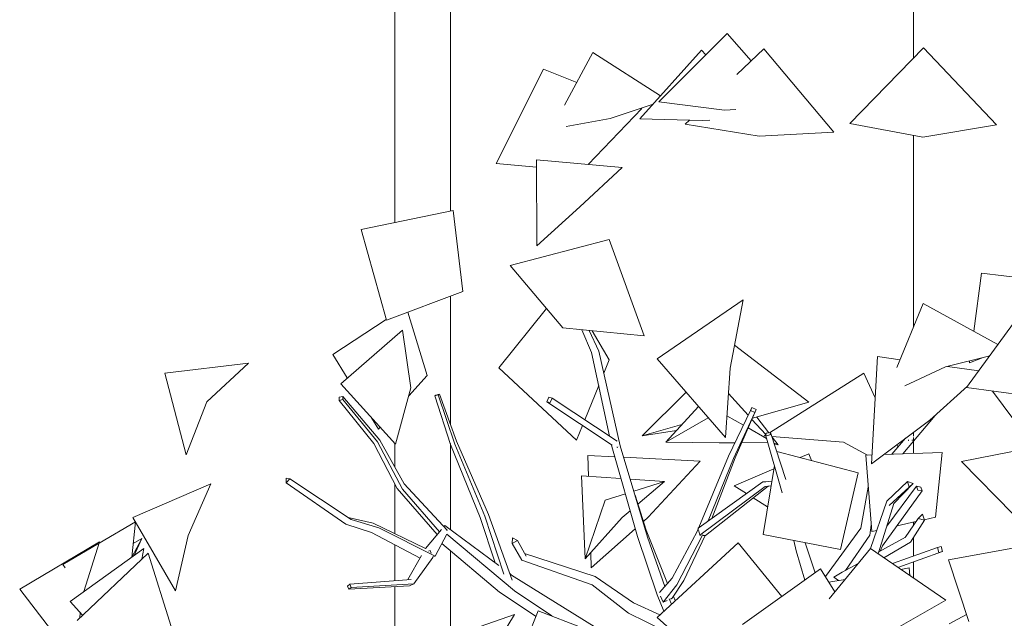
# Model space of a CAD drawing. Header units: millimetres. Extents: x -2624 to 101766, y -16 to 109490.
# Tile 9 of 153: x 97629 to 100286, y 32184 to 33800. Entities that reach past the tile are written whole.
import ezdxf

# ---------------------------------------------------------------- set-up
doc = ezdxf.new("R2010")
doc.units = ezdxf.units.MM
doc.header["$MEASUREMENT"] = 0
for name, color, linetype in [('Nouveau_Terrain _ Modifié.Terrain', 7, 'Continuous'), ('Nouveau_VRD _ Voirie 3d.VRD', 7, 'Continuous'), ('Nouveau_VRD _ Végétation.VRD', 7, 'Continuous'), ('VRD _ Bordure.VRD', 7, 'Continuous')]:
    doc.layers.add(name, color=color, linetype=linetype)

# ---------------------------------------------------------------- blocks, each defined once
blk = doc.blocks.new('Élément de coupe_26')
at = {"layer": 'Nouveau_Terrain _ Modifié.Terrain', "color": 7, "linetype": 'Continuous', "lineweight": 15}
for p, q in [((100041.3, 33696), (100041.3, 36904.3)), ((100041.3, 32970.9), (100041.3, 33488.1)), ((100041.3, 32629.3), (100041.3, 32662.5)), ((100041.3, 32435.8), (100041.3, 32443.8)), ((100041.3, 32352.2), (100041.3, 32402.2)), ((100041.3, 32292.7), (100041.3, 32336.6))]:
    blk.add_line(p, q, dxfattribs=at)
blk = doc.blocks.new('Élément de coupe_32')
at = {"layer": 'VRD _ Bordure.VRD', "color": 7, "linetype": 'Continuous', "lineweight": 15}
for p, q in [((98791.3, 34075.1), (98791.3, 33283.9)), ((98791.3, 33054.2), (98791.3, 32707.9)), ((98791.3, 32655.8), (98791.3, 32424.3)), ((98791.3, 32366.6), (98791.3, 32140.6))]:
    blk.add_line(p, q, dxfattribs=at)
blk = doc.blocks.new('Élément de coupe_54')
at = {"layer": 'Nouveau_VRD _ Voirie 3d.VRD', "color": 251, "linetype": 'Continuous', "lineweight": 15, "true_color": 0x6a6a6a}
for p, q in [((98641.3, 33252.7), (98641.3, 37530.1)), ((98641.3, 32593), (98641.3, 32657)), ((98641.3, 32412.6), (98641.3, 32547.1)), ((98641.3, 32285.9), (98641.3, 32382.7)), ((98641.3, 31791.7), (98641.3, 32269.6))]:
    blk.add_line(p, q, dxfattribs=at)
blk = doc.blocks.new('Élément de coupe_1480')
at = {"layer": 'Nouveau_VRD _ Végétation.VRD', "color": 7, "linetype": 'Continuous', "lineweight": 15}
for p, q in [((99354.1, 33578.2), (99538.1, 33763.4)), ((99538.1, 33763.4), (99603, 33689.3)), ((99564.8, 33652.7), (99637, 33722)), ((99637, 33722), (99826.6, 33496.8)), ((99869.4, 33519.8), (100068.7, 33724)), ((100068.7, 33724), (100265, 33516.9)), ((99099.7, 33569.7), (99176.1, 33712)), ((99176.1, 33712), (99358.6, 33595.2)), ((99302.6, 33533), (99469.4, 33718.3)), ((99469.4, 33718.3), (99481, 33705.9)), ((99043.1, 33666.8), (98914.7, 33411.7)), ((99043.1, 33666.8), (99132.6, 33631)), ((99338.4, 33572.7), (99222.5, 33533.3)), ((99354.1, 33578.2), (99531.5, 33555.9)), ((99308.2, 33560.7), (99163.5, 33409.5)), ((99305.9, 33561.6), (99308.2, 33560.7)), ((99561.6, 33557.8), (99531.5, 33555.9)), ((99104, 33511.6), (99222.5, 33533.3)), ((99302.6, 33533), (99471.1, 33528.5)), ((99424.7, 33518.1), (99436.4, 33529.4)), ((99424.7, 33518.1), (99624.5, 33485.9)), ((99491.2, 33529.3), (99471.1, 33528.5)), ((99869.4, 33519.8), (100066.9, 33483.4)), ((100265, 33516.9), (100066.9, 33483.4)), ((99826.6, 33496.8), (99624.5, 33485.9)), ((98914.7, 33411.7), (99023.7, 33402.6)), ((99024.5, 33189.6), (99023.6, 33422.4)), ((99023.6, 33422.4), (99255.4, 33401)), ((99255.4, 33401), (99140.4, 33294.9)), ((98550.6, 33233.9), (98799.2, 33285.5)), ((98799.2, 33285.5), (98824.8, 33066.8)), ((99024.5, 33189.6), (99140.4, 33294.9)), ((98550.6, 33233.9), (98618.8, 32989.2)), ((98952.7, 33136.5), (99219.9, 33206.7)), ((99219.9, 33206.7), (99314.2, 32947)), ((98952.7, 33136.5), (99094.8, 32968)), ((100203.7, 32959.2), (100225, 33116)), ((100225, 33116), (100390.8, 33096.3)), ((98618.8, 32989.2), (98824.8, 33066.8)), ((99349.8, 32884.6), (99581.3, 33043.9)), ((99581.3, 33043.9), (99546.4, 32859.4)), ((99996.6, 32861.2), (100067.2, 33034.4)), ((100067.2, 33034.4), (100269, 32923.2)), ((98676.5, 33010.9), (98728.4, 32839.3)), ((98922.1, 32860.1), (99050.5, 33020.6)), ((98474.5, 32896.6), (98618.3, 32990.6)), ((100184.3, 32807.1), (100311.1, 32980.9)), ((98495.3, 32817.6), (98662.3, 32961.8)), ((98662.3, 32961.8), (98684.8, 32806.2)), ((99314.2, 32947), (99094.8, 32968)), ((99172.7, 32901.6), (99146, 32963.1)), ((99191.6, 32905), (99165.7, 32961.2)), ((99173.8, 32960.4), (99220, 32882)), ((99221.2, 32675.7), (99172.7, 32901.6)), ((99250, 32650.2), (99191.6, 32905)), ((99558.1, 32921.2), (99759.2, 32768.2)), ((98020.9, 32845.6), (98246.9, 32873.4)), ((98246.9, 32873.4), (98133.8, 32768.8)), ((98474.5, 32896.6), (98513.2, 32833.1)), ((99205.3, 32845.6), (99220, 32882)), ((99533.6, 32672), (99349.8, 32884.6)), ((99928.1, 32601.6), (99944.1, 32890.8)), ((99944.1, 32890.8), (100005.2, 32882.3)), ((100246.9, 32893), (100127.8, 32863.2)), ((100192.1, 32873.9), (100229.2, 32888.5)), ((100192.1, 32873.9), (100192.8, 32879.4)), ((98078.1, 32625.2), (98020.9, 32845.6)), ((98922.1, 32860.1), (99131.8, 32664.9)), ((99533.6, 32672), (99546.4, 32859.4)), ((99652.5, 32685.4), (99907.3, 32846.2)), ((99907.3, 32846.2), (99938, 32779.8)), ((100017.5, 32811.9), (100127.8, 32863.2)), ((100132.7, 32864.4), (100217.4, 32852.5)), ((98643.7, 32654.3), (98495.3, 32817.6)), ((98679.1, 32785), (98728.4, 32839.3)), ((98643.7, 32654.3), (98684.8, 32806.2)), ((99154.3, 32720.3), (99191.8, 32812.6)), ((99309.1, 32677.2), (99427.4, 32794.9)), ((99541.8, 32791.1), (99595.2, 32732.4)), ((100187.1, 32810.9), (100085.5, 32718.9)), ((100184.3, 32807.1), (100344.3, 32786.1)), ((100254.4, 32797.9), (100340.4, 32681.6)), ((98078.1, 32625.2), (98133.8, 32768.8)), ((98491.4, 32780.9), (98491.3, 32772.4)), ((98491.3, 32772.4), (98500.7, 32775)), ((98585.2, 32656), (98491.3, 32772.4)), ((98500.8, 32783.5), (98491.4, 32780.9)), ((98500.7, 32775), (98500.8, 32783.5)), ((98594.8, 32660.5), (98500.7, 32775)), ((98601.2, 32664.8), (98500.8, 32783.5)), ((98749, 32784.7), (98758.3, 32787.5)), ((98752.3, 32786.7), (98749, 32784.7)), ((98792, 32653.9), (98749, 32784.7)), ((98761.6, 32789.6), (98752.3, 32786.7)), ((98758.3, 32787.5), (98761.6, 32789.6)), ((98803.6, 32654.6), (98758.3, 32787.5)), ((98807.7, 32662.9), (98761.6, 32789.6)), ((99056.9, 32780.9), (99051.6, 32768.7)), ((99051.6, 32768.7), (99061.1, 32766.5)), ((99227.8, 32651.4), (99051.6, 32768.7)), ((99066.4, 32778.8), (99056.9, 32780.9)), ((99061.1, 32766.5), (99066.4, 32778.8)), ((99241.7, 32662.1), (99066.4, 32778.8)), ((99759.2, 32768.2), (99606.5, 32724.4)), ((99373, 32660.1), (99460.8, 32756.3)), ((99542, 32622), (99601.4, 32745.1)), ((99555.9, 32615.8), (99613.1, 32739.8)), ((99559.7, 32617.1), (99616.7, 32747.6)), ((99601, 32744.4), (99604.9, 32753)), ((99604.9, 32753), (99601.4, 32745.1)), ((99601.4, 32745.1), (99613.1, 32739.8)), ((99616.7, 32747.6), (99604.9, 32753)), ((99613.1, 32739.8), (99616.7, 32747.6)), ((98578.8, 32725.7), (98597.5, 32695.2)), ((99373, 32660.1), (99487.2, 32725.7)), ((99582.2, 32705.4), (99537.7, 32731.1)), ((99605.2, 32721.4), (99642.8, 32680.2)), ((99618.1, 32727.7), (99650.6, 32685.1)), ((99928.1, 32601.6), (100085.5, 32718.9)), ((100012.5, 32628.2), (100099.6, 32731.6)), ((98597.5, 32695.2), (98602, 32700.2)), ((99131.8, 32664.9), (99147.9, 32704.5)), ((99309.1, 32677.2), (99416.2, 32707.5)), ((99401.6, 32691.4), (99309.1, 32677.2)), ((99644.5, 32669.6), (99595, 32698.1)), ((99655.7, 32686.1), (99643.2, 32683.7)), ((99654.8, 32679.3), (99655.7, 32686.1)), ((99696.6, 32559.2), (99655.7, 32686.1)), ((100041.4, 32675.7), (100041.4, 32686.1)), ((98662.1, 32533.2), (98594.8, 32660.5)), ((98666.7, 32547.6), (98601.2, 32664.8)), ((98893.9, 32464.3), (98807.7, 32662.9)), ((99517.1, 32657.6), (99373, 32660.1)), ((99517.1, 32657.6), (99559.5, 32658.3)), ((99577.8, 32658.6), (99647.3, 32659.7)), ((99638.2, 32676.5), (99642.6, 32679.3)), ((99638.2, 32676.5), (99642.6, 32676.1)), ((99643.2, 32683.7), (99642.3, 32677)), ((99642.3, 32677), (99654.8, 32679.3)), ((99686.9, 32523.2), (99642.3, 32677)), ((99659.3, 32674.8), (99852.2, 32660.1)), ((99659.9, 32673), (99675.6, 32652.4)), ((99917, 32624.8), (99852.2, 32660.1)), ((99982.8, 32627.2), (100020.1, 32670.2)), ((100027.5, 32666.2), (100027.8, 32664.5)), ((100027.8, 32664.5), (100029, 32664.6)), ((100036.7, 32665.2), (100041.3, 32665.6)), ((100041.3, 32665.6), (100041.3, 32672.8)), ((98648, 32534.3), (98585.2, 32656)), ((98872.2, 32456.7), (98792, 32653.9)), ((98884, 32459.9), (98803.6, 32654.6)), ((99227.2, 32648.2), (99226.3, 32652.4)), ((99296.4, 32405.4), (99227.2, 32648.2)), ((99241, 32646.1), (99242.5, 32645.8)), ((99242.5, 32645.8), (99243.1, 32647.1)), ((99323.6, 32403.6), (99250, 32650.2)), ((99675.6, 32652.4), (99665.1, 32657)), ((99665.6, 32655.4), (99675.6, 32652.4)), ((99672.2, 32635), (99891.9, 32576.9)), ((99961.3, 32626.4), (100118.7, 32632.1)), ((99996.6, 32652.7), (99999.5, 32646.4)), ((100118.7, 32632.1), (100100.6, 32457)), ((100171.2, 32607.9), (100373.4, 32647.3)), ((99164, 32567.3), (99162.2, 32624.2)), ((99162.2, 32624.2), (99235.1, 32620.4)), ((99259.3, 32619.1), (99465.3, 32608.1)), ((99465.3, 32608.1), (99325.6, 32457.2)), ((99457.2, 32418.8), (99542, 32622)), ((99487.4, 32447.1), (99555.9, 32615.8)), ((99497, 32454), (99559.7, 32617.1)), ((99735, 32618.4), (99758.7, 32628.6)), ((99758.7, 32628.6), (99765.6, 32610.3)), ((99912.2, 32624.6), (99929.4, 32625.2)), ((99912.2, 32624.6), (99928.8, 32418.6)), ((100171.2, 32607.9), (100310.5, 32465)), ((99557.3, 32541.8), (99664.3, 32588)), ((99665.7, 32596.4), (99635.6, 32410.4)), ((98348.5, 32562.3), (98348.4, 32549.7)), ((98348.4, 32549.7), (98358.5, 32560.9)), ((98358.5, 32560.9), (98348.5, 32562.3)), ((98523.3, 32450.8), (98358.5, 32560.9)), ((99155.4, 32344.4), (99145, 32568.6)), ((99145, 32568.6), (99251.8, 32561.6)), ((99277, 32560), (99369, 32553.9)), ((99369, 32553.9), (99286.6, 32527.6)), ((99297.6, 32492.6), (99369, 32553.9)), ((99462.8, 32429.6), (99634.7, 32552.4)), ((99643, 32553.1), (99634.7, 32552.4)), ((99643, 32553.1), (99658.9, 32554.7)), ((99891.9, 32576.9), (99844.1, 32369.9)), ((99969, 32500.6), (100025.4, 32553.4)), ((100025.4, 32553.4), (100029.8, 32538.6)), ((100040, 32548.5), (100025.4, 32553.4)), ((97934.8, 32456.4), (98144.9, 32547.6)), ((98144.9, 32547.6), (98083.9, 32407.4)), ((98509, 32438.3), (98348.4, 32549.7)), ((98756.1, 32410.8), (98648, 32534.3)), ((98762.2, 32418.1), (98662.1, 32533.2)), ((98782.9, 32421.9), (98666.7, 32547.6)), ((99464.2, 32408.3), (99641.1, 32540.2)), ((99479.9, 32408.1), (99649.3, 32540.9)), ((99557.3, 32541.8), (99590.6, 32520.8)), ((99641.1, 32540.2), (99656.8, 32541.8)), ((99649.3, 32540.9), (99651.1, 32541.2)), ((99899.2, 32427.7), (99919.1, 32538.6)), ((99957.9, 32379.8), (100064.6, 32528)), ((99969.5, 32433.4), (100049.6, 32540.9)), ((99975.5, 32488.9), (100029.8, 32538.6)), ((99988.4, 32493.9), (100040, 32548.5)), ((100029.8, 32538.6), (100040, 32548.5)), ((100061.5, 32538.3), (100049.6, 32540.9)), ((100049.6, 32540.9), (100052.6, 32530.6)), ((100052.6, 32530.6), (100064.6, 32528)), ((100064.6, 32528), (100061.5, 32538.3)), ((99155.4, 32344.4), (99209.4, 32503)), ((99263.6, 32520.3), (99209.4, 32503)), ((99319.9, 32422.3), (99289.9, 32516.5)), ((99608.9, 32509.2), (99647.6, 32484.9)), ((99925.5, 32372.5), (99969, 32500.6)), ((99255.3, 32456.2), (99276.6, 32474.6)), ((99946, 32358.4), (99988.4, 32493.9)), ((98049.8, 32258.3), (97934.8, 32456.4)), ((98582.7, 32440.9), (98515.4, 32456)), ((98598.4, 32428.9), (98523.3, 32450.8)), ((98912.6, 32333.8), (98872.2, 32456.7)), ((98935.9, 32303.8), (98884, 32459.9)), ((98957.7, 32287.5), (98893.9, 32464.3)), ((99255.3, 32456.2), (99155.4, 32344.4)), ((99312.5, 32445.6), (99325.6, 32457.2)), ((100018.8, 32402.6), (100053.6, 32453.9)), ((100033.6, 32389.7), (100070.6, 32449.1)), ((100065.2, 32465.4), (100053.6, 32453.9)), ((100053.6, 32453.9), (100070.6, 32449.1)), ((100070.6, 32449.1), (100065.2, 32465.4)), ((100070.2, 32450.2), (100100.6, 32457)), ((97843.3, 32387.1), (97941.4, 32445)), ((97941.4, 32445), (97931.5, 32349.4)), ((98578.4, 32416.1), (98509, 32438.3)), ((98723.8, 32372.9), (98582.7, 32440.9)), ((98750.4, 32352.3), (98598.4, 32428.9)), ((98767.6, 32424.4), (98723.8, 32372.9)), ((98776.8, 32435.2), (98773.8, 32431.7)), ((98922.3, 32326.6), (98776.8, 32435.2)), ((98782.2, 32420.4), (98782.9, 32421.9)), ((99171.5, 32320.8), (99290.5, 32426.1)), ((99377.2, 32278.1), (99319.9, 32422.3)), ((99459.9, 32427.5), (99461.2, 32428.4)), ((99459.9, 32427.5), (99460.2, 32426.1)), ((99460.8, 32423.5), (99464.2, 32408.3)), ((99803.5, 32296.7), (99899.2, 32427.7)), ((99923.1, 32408.5), (99927.4, 32435.9)), ((99928.8, 32418.6), (99942.2, 32421.6)), ((99996.8, 32433.8), (100047.7, 32445.2)), ((97958.6, 32400), (97931.5, 32349.4)), ((97935.3, 32386), (97958.6, 32400)), ((97937.6, 32353.8), (97958.6, 32400)), ((98049.8, 32258.3), (98083.9, 32407.4)), ((98709.7, 32346.4), (98578.4, 32416.1)), ((98782, 32411.4), (98750.4, 32352.3)), ((98964.7, 32258.1), (98782, 32411.4)), ((98958.8, 32401.4), (98958.4, 32386.2)), ((98958.4, 32386.2), (98972.1, 32393.9)), ((98972.1, 32393.9), (98958.8, 32401.4)), ((98995.9, 32352), (98972.1, 32393.9)), ((99349.3, 32247.2), (99296.4, 32405.4)), ((99370.2, 32270.2), (99323.6, 32403.6)), ((99390.2, 32292.9), (99457.2, 32418.8)), ((99403, 32274.4), (99470.9, 32406.5)), ((99421.3, 32286.6), (99478.6, 32408.1)), ((99464.2, 32408.3), (99468.4, 32408.3)), ((99470.9, 32406.5), (99472.7, 32410.9)), ((99473.7, 32408.2), (99479.9, 32408.1)), ((99635.6, 32410.4), (99844.1, 32369.9)), ((99724.7, 32366.7), (99718.6, 32394.3)), ((99857.7, 32313.2), (99923.1, 32408.5)), ((99947.6, 32363.5), (100019.5, 32403.6)), ((97629, 32262.9), (97844.5, 32390.8)), ((97745.9, 32329.5), (97841.9, 32386.3)), ((97765.1, 32229.4), (97963.8, 32372.7)), ((97844.5, 32390.8), (97802.4, 32256.3)), ((97963.8, 32372.7), (97958.5, 32344.1)), ((98737.2, 32366.9), (98732.6, 32365.7)), ((98739.8, 32360.2), (98737.2, 32366.9)), ((98923.7, 32254.8), (98768.4, 32385.9)), ((98984.5, 32341.5), (98958.4, 32386.2)), ((99567.7, 32388), (99349.1, 32186.5)), ((99567.7, 32388), (99685.8, 32242.9)), ((99748.3, 32287.6), (99724.7, 32366.7)), ((99752.3, 32377), (99748.9, 32388.4)), ((99776, 32307.4), (99752.3, 32377)), ((99814, 32237.2), (99925.2, 32372.7)), ((99925.2, 32372.7), (100128.1, 32232.9)), ((99950.9, 32365.3), (99957.9, 32379.8)), ((99961.2, 32347.9), (100033.6, 32389.7)), ((99984.6, 32331.8), (100105.9, 32375.3)), ((100115.6, 32377.7), (100105.9, 32375.3)), ((100105.9, 32375.3), (100109.7, 32362.3)), ((100119.5, 32364.6), (100115.6, 32377.7)), ((100339.1, 32378.8), (100135.8, 32342.3)), ((97783.8, 32178), (97975.5, 32360.2)), ((97975.5, 32360.2), (98037.4, 32162.3)), ((98713.9, 32353.7), (98676.6, 32288.7)), ((98744.2, 32348.6), (98692.8, 32277.4)), ((98743.7, 32349.8), (98750.4, 32352.3)), ((98744.2, 32348.6), (98743.7, 32349.9)), ((99173.7, 32274.2), (98984.5, 32341.5)), ((99182.4, 32297), (98991.8, 32359.2)), ((99171.5, 32320.8), (99170.3, 32361)), ((99999.4, 32321.6), (100119.5, 32364.6)), ((100109.7, 32362.3), (100119.5, 32364.6)), ((100135.8, 32342.3), (100190.8, 32175.2)), ((97751.7, 32320.9), (97745.9, 32329.5)), ((99790.3, 32317.7), (99580.2, 32167.4)), ((99790.3, 32317.7), (99829.2, 32255.7)), ((99849.2, 32308.5), (99892.2, 32332.5)), ((100029.6, 32320.1), (100007.3, 32316.2)), ((100029.6, 32320.1), (100031.3, 32299.6)), ((98685.8, 32289.4), (98519.9, 32276.1)), ((98956.6, 32301), (98951.4, 32304.8)), ((99248.5, 32119.6), (98956.6, 32301)), ((99285.8, 32225.7), (99182.4, 32297)), ((99356.1, 32254.2), (99390.2, 32292.9)), ((99390.2, 32238.4), (99421.3, 32286.6)), ((99856.8, 32289.3), (99813, 32281.5)), ((99849.2, 32308.5), (99826.5, 32295.4)), ((99838.9, 32286.2), (99826.5, 32295.4)), ((97723.7, 32139.7), (97629, 32262.9)), ((98519.9, 32276.1), (98513.7, 32271.3)), ((98513.7, 32271.3), (98517.5, 32262.6)), ((98680.9, 32271.8), (98517.5, 32262.6)), ((98517.5, 32262.6), (98523.7, 32267.3)), ((98523.7, 32267.3), (98519.9, 32276.1)), ((98692.8, 32277.4), (98523.7, 32267.3)), ((98680.9, 32271.8), (98692.8, 32277.4)), ((99271.8, 32198.4), (99173.7, 32274.2)), ((99365.8, 32227.7), (99403, 32274.4)), ((99022.5, 32189.3), (98923.7, 32254.8)), ((99065.1, 32190.7), (98964.7, 32258.1)), ((99367.8, 32203.7), (99349.3, 32247.2)), ((99358.2, 32244.1), (99365.8, 32227.7)), ((99388.1, 32222.4), (99381.8, 32237)), ((99385.4, 32236.3), (99390.2, 32238.4)), ((99398.5, 32232), (99393.2, 32243.1)), ((97798.8, 32192.4), (97765.1, 32229.4)), ((99356.7, 32193.5), (99285.8, 32225.7)), ((99365.8, 32227.7), (99376.4, 32232.4)), ((100128.1, 32232.9), (99958.5, 32136.2)), ((97791, 32184.9), (97792.1, 32199.7)), ((98814.9, 32142.1), (98964.6, 32194.4)), ((98964.6, 32194.4), (98928.9, 32135.5)), ((98974.2, 32068.6), (99028.7, 32204.8)), ((99028.7, 32204.8), (99150.2, 32157.7)), ((99415, 32128.3), (99271.8, 32198.4)), ((99349.1, 32186.5), (99541.1, 32016.5)), ((100137.8, 32169.6), (100184.6, 32194.1))]:
    blk.add_line(p, q, dxfattribs=at)

msp = doc.modelspace()

# ---------------------------------------------------------------- block references
at = {"layer": 'Nouveau_Terrain _ Modifié.Terrain', "lineweight": 0}
msp.add_blockref('Élément de coupe_26', (0, 0), dxfattribs=at)
at = {"layer": 'Nouveau_VRD _ Voirie 3d.VRD', "lineweight": 0}
msp.add_blockref('Élément de coupe_54', (0, 0), dxfattribs=at)
at = {"layer": 'Nouveau_VRD _ Végétation.VRD', "lineweight": 0}
msp.add_blockref('Élément de coupe_1480', (0, 0), dxfattribs=at)
at = {"layer": 'VRD _ Bordure.VRD', "lineweight": 0}
msp.add_blockref('Élément de coupe_32', (0, 0), dxfattribs=at)

doc.saveas('drawing.dxf')
